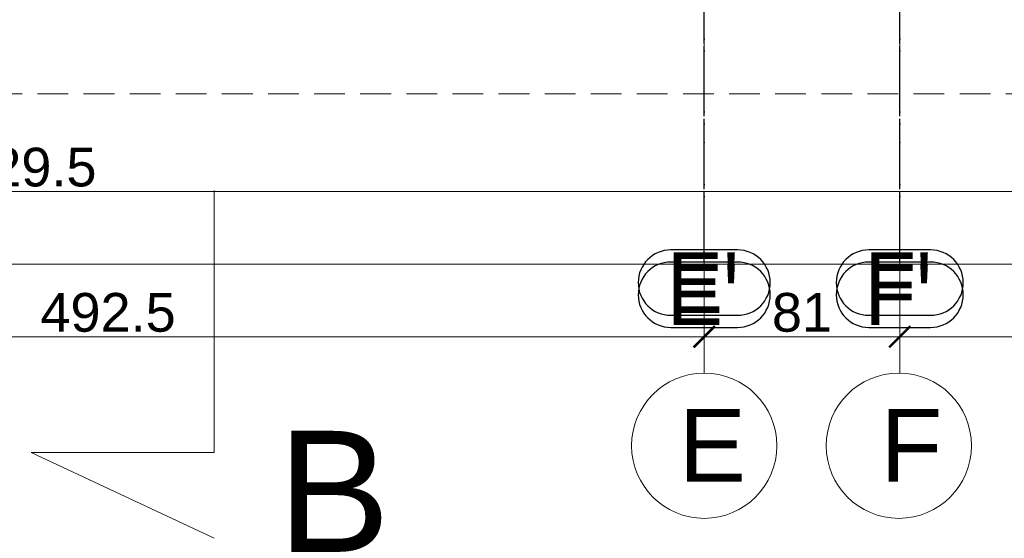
# Model space of a CAD drawing. Header units: millimetres. Extents: x 7483 to 13091, y 8111 to 13871.
# Tile 167 of 256: x 9932 to 10339, y 8946 to 9161. Entities that reach past the tile are written whole.
import ezdxf

# ---------------------------------------------------------------- set-up
doc = ezdxf.new("R2010")
doc.units = ezdxf.units.MM
for name, pattern in [('ACAD_ISO04W100', [30, 24, -3, 0, -3]), ('DASHED', [19.05, 12.7, -6.35]), ('KRESKAKROPKA2', [12.7, 6.35, -3.175, 0, -3.175])]:
    doc.linetypes.add(name, pattern=pattern)
for name, color, linetype, lineweight in [('- AGP-1_OPISY', 7, 'Continuous', 5), ('A_Ściany konstrukcyjne', 140, 'Continuous', 15), ('CZ-GR', 236, 'Continuous', 30), ('LINII', 7, 'Continuous', 15), ('OSI', 64, 'KRESKAKROPKA2', 0)]:
    doc.layers.add(name, color=color, linetype=linetype, lineweight=lineweight)
for name, color, linetype, lineweight, true_color in [('a___wymiary', 7, 'Continuous', 5, 0x000000), ('shary', 7, 'Continuous', 0, 0x999999), ('wymiary', 7, 'Continuous', 5, 0xb2b2b2)]:
    doc.layers.add(name, color=color, linetype=linetype, lineweight=lineweight, true_color=true_color)
doc.layers.add('AS_Siatki', color=72, linetype='Continuous')
doc.layers.add('konstrukcja poglądowo', color=7, linetype='Continuous', lineweight=5, true_color=0xb2b2b2, plot=False)
doc.styles.add('Arial', font='arial.ttf')
doc.dimstyles.new('wymiary agp1', dxfattribs={"dimtxt": 16, "dimasz": 5, "dimexe": 30, "dimexo": 60, "dimgap": 1.8, "dimtad": 1, "dimdec": 3, "dimrnd": 0.5, "dimdsep": 46, "dimtxsty": 'Arial', "dimblk": 'znacznik', "dimcen": 1.5, "dimse1": 1, "dimse2": 1, "dimclrd": 256, "dimazin": 0, "dimtfac": 1, "dimtdec": 3, "dimtmove": 1, "dimatfit": 3, "dimldrblk": 'znacznik', "dimfxl": 0, "dimlwd": -1, "dimarcsym": 0})

# ---------------------------------------------------------------- blocks, each defined once
blk = doc.blocks.new('fgdfgdg')
at = {"layer": 'A_Ściany konstrukcyjne', "linetype": 'DASHED'}
blk.add_line((9142.52, 7545.19), (6596.11, 7545.19), dxfattribs=at)
blk = doc.blocks.new('znacznik')
at = {"layer": 'a___wymiary'}
for p, q in [((0, 1.394), (0, -1.394)), ((1.394, 0), (-1.394, 0))]:
    blk.add_line(p, q, dxfattribs=at)
at = {"layer": 'a___wymiary', "const_width": 0.2}
blk.add_lwpolyline([(0.876, 0.876), (-0.876, -0.876)], dxfattribs=at)
blk = doc.blocks.new('*D1310')
at = {"layer": 'Defpoints', "color": 0, "transparency": 16777216}
for p in [(11144.7, 9237), (8715.29, 9231.26), (11144.7, 9089.56)]:
    blk.add_point(p, dxfattribs=at)
at = {"layer": 'wymiary', "color": 253, "true_color": 0x999999, "transparency": 16777216}
blk.add_line((8720.29, 9089.56), (11139.7, 9089.56), dxfattribs=at)
at = {"layer": 'wymiary', "color": 253, "true_color": 0x999999, "transparency": 16777216, "xscale": 5, "yscale": 5, "zscale": 5, "rotation": 180}
blk.add_blockref('znacznik', (8715.29, 9089.56), dxfattribs=at)
at = {"layer": 'wymiary', "color": 253, "true_color": 0x999999, "transparency": 16777216, "xscale": 5, "yscale": 5, "zscale": 5}
blk.add_blockref('znacznik', (11144.7, 9089.56), dxfattribs=at)
at = {"layer": 'wymiary', "color": 18, "true_color": 0x000000, "transparency": 16777216, "insert": (9929.99, 9099.53), "char_height": 16, "attachment_point": 5, "style": 'Arial'}
blk.add_mtext('2429.5', dxfattribs=at)
blk = doc.blocks.new('*D1313')
at = {"layer": 'Defpoints', "color": 0, "transparency": 16777216}
for p in [(12184.9, 9219.56), (8715.29, 9201.26), (12184.9, 9059.56)]:
    blk.add_point(p, dxfattribs=at)
at = {"layer": 'wymiary', "color": 253, "true_color": 0x999999, "transparency": 16777216}
blk.add_line((8720.29, 9059.56), (12179.9, 9059.56), dxfattribs=at)
at = {"layer": 'wymiary', "color": 253, "true_color": 0x999999, "transparency": 16777216, "xscale": 5, "yscale": 5, "zscale": 5, "rotation": 180}
blk.add_blockref('znacznik', (8715.29, 9059.56), dxfattribs=at)
at = {"layer": 'wymiary', "color": 253, "true_color": 0x999999, "transparency": 16777216, "xscale": 5, "yscale": 5, "zscale": 5}
blk.add_blockref('znacznik', (12184.9, 9059.56), dxfattribs=at)
at = {"layer": 'wymiary', "color": 18, "true_color": 0x000000, "transparency": 16777216, "insert": (10450.09, 9069.54), "char_height": 16, "attachment_point": 5, "style": 'Arial'}
blk.add_mtext('3469.5', dxfattribs=at)
blk = doc.blocks.new('fgdfgdfgg')
at = {"layer": '- AGP-1_OPISY'}
blk.add_lwpolyline([(9395.63, -6065.33), (9395.63, -6173.54), (9320.02, -6173.54), (9395.63, -6208.93)], dxfattribs=at)
at = {"layer": '- AGP-1_OPISY', "insert": (9421.72, -6214.54, -0.02), "char_height": 50, "width": 55.4722, "attachment_point": 7, "style": 'Arial'}
blk.add_mtext('B', dxfattribs=at)
blk = doc.blocks.new('*D1867')
at = {"layer": 'Defpoints', "color": 0, "transparency": 16777216}
for p in [(10215.25, 9120.85), (9722.59, 9109.52), (10215.25, 9029.56)]:
    blk.add_point(p, dxfattribs=at)
at = {"layer": 'wymiary', "color": 253, "true_color": 0x999999, "transparency": 16777216}
blk.add_line((9727.59, 9029.56), (10210.25, 9029.56), dxfattribs=at)
at = {"layer": 'wymiary', "color": 253, "true_color": 0x999999, "transparency": 16777216, "xscale": 5, "yscale": 5, "zscale": 5, "rotation": 180}
blk.add_blockref('znacznik', (9722.59, 9029.56), dxfattribs=at)
at = {"layer": 'wymiary', "color": 253, "true_color": 0x999999, "transparency": 16777216, "xscale": 5, "yscale": 5, "zscale": 5}
blk.add_blockref('znacznik', (10215.25, 9029.56), dxfattribs=at)
at = {"layer": 'wymiary', "color": 18, "true_color": 0x000000, "transparency": 16777216, "insert": (9968.92, 9039.53), "char_height": 16, "attachment_point": 5, "style": 'Arial'}
blk.add_mtext('492.5', dxfattribs=at)
blk = doc.blocks.new('*D1868')
at = {"layer": 'Defpoints', "color": 0, "transparency": 16777216}
for p in [(10215.25, 9120.85), (10296.02, 9115.67), (10296.02, 9029.56)]:
    blk.add_point(p, dxfattribs=at)
at = {"layer": 'wymiary', "color": 253, "true_color": 0x999999, "transparency": 16777216}
blk.add_line((10220.25, 9029.56), (10291.02, 9029.56), dxfattribs=at)
at = {"layer": 'wymiary', "color": 253, "true_color": 0x999999, "transparency": 16777216, "xscale": 5, "yscale": 5, "zscale": 5, "rotation": 180}
blk.add_blockref('znacznik', (10215.25, 9029.56), dxfattribs=at)
at = {"layer": 'wymiary', "color": 253, "true_color": 0x999999, "transparency": 16777216, "xscale": 5, "yscale": 5, "zscale": 5}
blk.add_blockref('znacznik', (10296.02, 9029.56), dxfattribs=at)
at = {"layer": 'wymiary', "color": 18, "true_color": 0x000000, "transparency": 16777216, "insert": (10255.64, 9039.53), "char_height": 16, "attachment_point": 5, "style": 'Arial'}
blk.add_mtext('81', dxfattribs=at)
blk = doc.blocks.new('*D1869')
at = {"layer": 'Defpoints', "color": 0, "transparency": 16777216}
for p in [(10865.46, 9116.67), (10296.02, 9115.67), (10865.46, 9029.56)]:
    blk.add_point(p, dxfattribs=at)
at = {"layer": 'wymiary', "color": 253, "true_color": 0x999999, "transparency": 16777216}
blk.add_line((10301.02, 9029.56), (10860.46, 9029.56), dxfattribs=at)
at = {"layer": 'wymiary', "color": 253, "true_color": 0x999999, "transparency": 16777216, "xscale": 5, "yscale": 5, "zscale": 5, "rotation": 180}
blk.add_blockref('znacznik', (10296.02, 9029.56), dxfattribs=at)
at = {"layer": 'wymiary', "color": 253, "true_color": 0x999999, "transparency": 16777216, "xscale": 5, "yscale": 5, "zscale": 5}
blk.add_blockref('znacznik', (10865.46, 9029.56), dxfattribs=at)
at = {"layer": 'wymiary', "color": 18, "true_color": 0x000000, "transparency": 16777216, "insert": (10580.74, 9039.53), "char_height": 16, "attachment_point": 5, "style": 'Arial'}
blk.add_mtext('569.5', dxfattribs=at)
blk = doc.blocks.new('gfgfddg')
at = {"layer": 'AS_Siatki', "color": 6, "linetype": 'ACAD_ISO04W100', "lineweight": 30, "ltscale": 0.2}
for p, q in [((-43.733, -576.57), (-43.733, -89.041)), ((-27.577, -576.57), (-27.577, -89.041))]:
    blk.add_line(p, q, dxfattribs=at)
at = {"layer": 'AS_Siatki', "color": 6, "linetype": 'Continuous', "lineweight": 30, "ltscale": 0.2}
for p, q in [((-40.977, -576.57), (-46.489, -576.57)), ((-25.027, -576.57), (-30.127, -576.57)), ((-46.489, -581.97), (-40.977, -581.97)), ((-30.127, -581.97), (-25.027, -581.97))]:
    blk.add_line(p, q, dxfattribs=at)
for centre, start, end in [((-46.489, -579.27), 90, 270), ((-40.977, -579.27), 270, 90), ((-30.127, -579.27), 90, 270), ((-25.027, -579.27), 270, 90)]:
    blk.add_arc(centre, 2.7, start, end, dxfattribs=at)
at = {"layer": 'AS_Siatki', "color": 6, "lineweight": 30, "style": 'Arial'}
for s, p in [("E'", (-46.842, -581.77)), ("F'", (-30.5, -581.77))]:
    blk.add_text(s, height=5, dxfattribs=at).set_placement(p)
blk = doc.blocks.new('GHGFHGFH')
at = {"layer": 'OSI', "ltscale": 10}
for p, q in [((10215.25, 9014.91), (10215.25, 11674.71)), ((10296.02, 9014.91), (10296.02, 11674.71))]:
    blk.add_line(p, q, dxfattribs=at)
at = {"layer": 'OSI', "linetype": 'Continuous'}
for centre in [(10215.25, 8984.91), (10295.65, 8984.91)]:
    blk.add_circle(centre, 30, dxfattribs=at)
at = {"layer": 'LINII', "color": 18, "true_color": 0x000000, "char_height": 30, "width": 34.4726, "attachment_point": 1, "style": 'Arial'}
for s, insert in [('E', (10204.63, 9000.08)), ('F', (10288, 9000.08))]:
    blk.add_mtext(s, dxfattribs=dict(at, insert=insert))

msp = doc.modelspace()

# ---------------------------------------------------------------- block references
at = {"layer": 'a___wymiary'}
msp.add_blockref('fgdfgdfgg', (617.183, 15155.2458), dxfattribs=at)
at = {"layer": 'CZ-GR', "color": 7}
msp.add_blockref('GHGFHGFH', (0, -0.35), dxfattribs=at)
at = {"layer": 'konstrukcja poglądowo', "xscale": 5, "yscale": 5, "zscale": 5}
for p in [(10433.9115, 11948.2664), (10433.9115, 11943.2664)]:
    msp.add_blockref('gfgfddg', p, dxfattribs=at)
at = {"layer": 'shary'}
msp.add_blockref('fgdfgdg', (2029.1734, 1584.7189), dxfattribs=at)

# ---------------------------------------------------------------- dimensions: what is measured, and where the dimension line sits
at = {"layer": 'wymiary'}
for base, p1, p2, picture, middle in [((11144.6975, 9089.5616), (8715.2884, 9231.2593), (11144.6975, 9237.0039), '*D1310', (9929.993, 9099.5307)), ((12184.8952, 9059.5616), (8715.2884, 9201.2593), (12184.8952, 9219.5616), '*D1313', (10450.0918, 9069.5362))]:
    dim = msp.add_linear_dim(base=base, p1=p1, p2=p2, dimstyle='wymiary agp1', override={"dimblk": 'znacznik'}, dxfattribs=at)
    dim.commit()
    dim.dimension.update_dxf_attribs({"geometry": picture, "text_midpoint": middle})
for base, p1, p2, picture, middle in [((10215.2467, 9029.5616), (9722.594, 9109.5225), (10215.2467, 9120.8483), '*D1867', (9968.9203, 9039.5307)), ((10296.0247, 9029.5616), (10215.2467, 9120.8483), (10296.0247, 9115.6733), '*D1868', (10255.6357, 9039.5307)), ((10865.4629, 9029.5616), (10296.0247, 9115.6733), (10865.4629, 9116.6693), '*D1869', (10580.7438, 9039.5307))]:
    dim = msp.add_linear_dim(base=base, p1=p1, p2=p2, dimstyle='wymiary agp1', dxfattribs=at)
    dim.commit()
    dim.dimension.update_dxf_attribs({"geometry": picture, "text_midpoint": middle})

doc.saveas('drawing.dxf')
